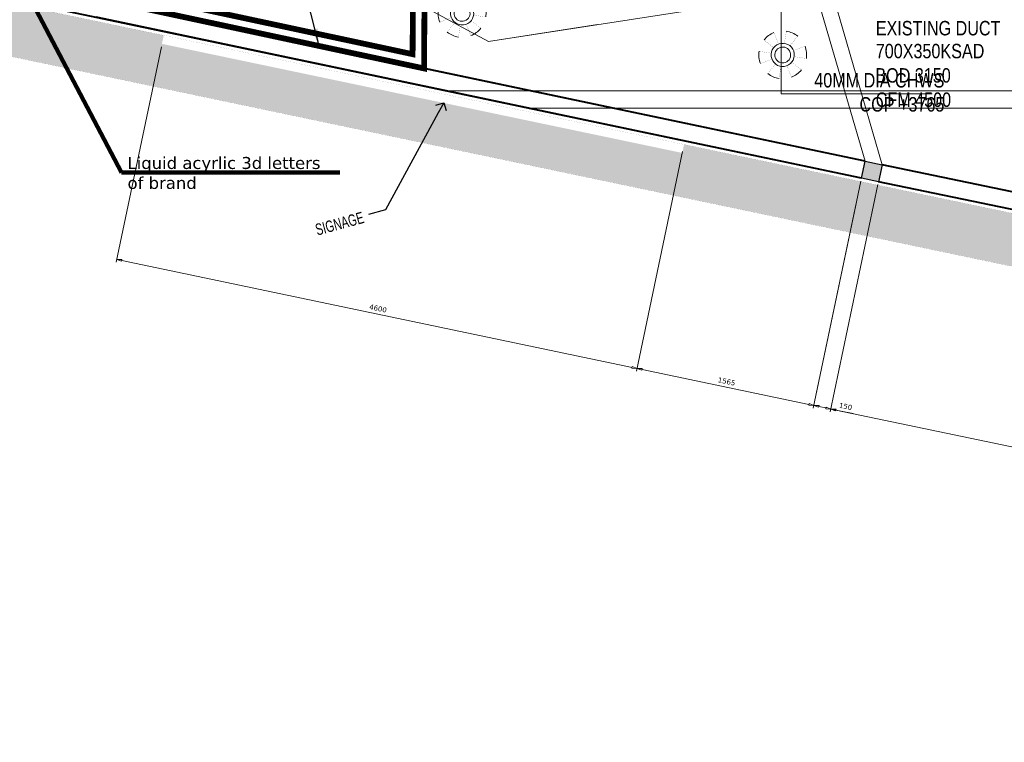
# Model space of a CAD drawing. Header units: millimetres. Extents: x 504675 to 860349, y -23215 to 63575.
# Tile 20 of 177: x 581462 to 589981, y 27497 to 33752. Entities that reach past the tile are written whole.
import ezdxf
from ezdxf import colors
from ezdxf.entities.mleader import LeaderData, LeaderLine
from ezdxf.math import Vec2, Vec3

# ---------------------------------------------------------------- set-up
doc = ezdxf.new("R2010")
doc.units = ezdxf.units.MM
doc.header["$LTSCALE"] = 10
doc.header["$PDMODE"] = 35
doc.header["$PDSIZE"] = -1000
doc.linetypes.add('LEVEL - C OVERALL LAYOUT$0$HIDDEN', pattern=[9.525, 6.35, -3.175])
doc.linetypes.add('LEVEL-F-OVERALL LAYOUT$0$HIDDEN', pattern=[0.375, 0.25, -0.125])
doc.layers.get('0').update_dxf_attribs({"linetype": 'CONTINUOUS'})
doc.layers.get('Defpoints').update_dxf_attribs({"color": 253, "linetype": 'CONTINUOUS'})
for name, color, linetype, lineweight in [('ARCH', 8, 'CONTINUOUS', 0), ('Ceiling', 35, 'CONTINUOUS', 5), ('CWR.PIPE', 5, 'CONTINUOUS', 25), ('CWS.PIPE', 6, 'CONTINUOUS', 25), ('DIM', 8, 'CONTINUOUS', 15), ('F-RETAIL ANNO-TEXT', 7, 'CONTINUOUS', 9), ('furniture', 8, 'CONTINUOUS', 5), ('LEVEL - C OVERALL LAYOUT$0$I-FLOR-OVHD', 8, 'LEVEL - C OVERALL LAYOUT$0$HIDDEN', 18), ('level-C-ELEVATION-$0$I-ANNO-TEXT', 8, 'CONTINUOUS', 18), ('MEPTEK-TEXT', 7, 'CONTINUOUS', 30), ('VJA-FF-PENDENT SPRINKLER HEAD', 3, 'CONTINUOUS', 0), ('WALL', 8, 'CONTINUOUS', 40)]:
    doc.layers.add(name, color=color, linetype=linetype, lineweight=lineweight)
for name, color, linetype in [('LEVEL - C OVERALL LAYOUT$0$RECS_COLUMN', 8, 'CONTINUOUS'), ('LEVEL - C OVERALL LAYOUT$0$RECS_COLUMN HATCH', 8, 'CONTINUOUS'), ('LEVEL-F-OVERALL LAYOUT$0$DASH1L', 8, 'LEVEL-F-OVERALL LAYOUT$0$HIDDEN')]:
    doc.layers.add(name, color=color, linetype=linetype)
doc.styles.add('2 Arial_regular_annotative', font='arial.ttf', dxfattribs={"width": 0.8, "height": 2})
doc.styles.add('2.25 Arial_regular_annotative', font='arial.ttf', dxfattribs={"width": 0.8, "height": 2.25})
doc.styles.add('AR', font='arial.ttf')
doc.styles.add('level-C-ELEVATION-$0$KGD - Note', font='romans.shx', dxfattribs={"width": 0.7, "height": 2})
doc.styles.get("Standard").update_dxf_attribs({"font": 'verdana.ttf'})
doc.dimstyles.new('A-DIM-2-ANNOTATIVE', dxfattribs={"dimtxt": 2, "dimasz": 1.5, "dimexe": 1, "dimexo": 1, "dimgap": 0.5, "dimtad": 1, "dimdec": 0, "dimrnd": 5, "dimzin": 0, "dimdsep": 46, "dimtxsty": '2 Arial_regular_annotative', "dimblk": 'OBLIQUE', "dimcen": 0, "dimdle": 1, "dimclrd": 256, "dimclre": 256, "dimadec": 0, "dimazin": 0, "dimtfac": 1, "dimtdec": 0, "dimtix": 1, "dimtmove": 2, "dimatfit": 3, "dimfxl": 2, "dimtolj": 1, "dimtzin": 0, "dimlwd": -1, "dimlwe": -1, "dimarcsym": 1})
doc.dimstyles.new('ARA-100', dxfattribs={"dimtxt": 100, "dimasz": 2.5, "dimexe": 25, "dimexo": 25, "dimtad": 0, "dimdec": 0, "dimrnd": 5, "dimtxsty": 'AR', "dimblk": 'ARCHTICK', "dimcen": 2.5, "dimclrd": 256, "dimclre": 256, "dimclrt": 256, "dimadec": 0, "dimazin": 0, "dimtfac": 1, "dimtdec": 0, "dimtix": 1, "dimtmove": 1, "dimatfit": 3, "dimfxl": 1, "dimlwd": -1, "dimlwe": -1, "dimarcsym": 1})
doc.dimstyles.new('LBF 50', dxfattribs={"dimscale": 25, "dimtxt": 1.75, "dimasz": 1.75, "dimexe": 1, "dimexo": 1, "dimgap": 1, "dimtad": 1, "dimdec": 0, "dimrnd": 5, "dimzin": 12, "dimdsep": 46, "dimtxsty": 'Standard', "dimblk": 'CLOSEDBLANK', "dimcen": 0, "dimclrd": 256, "dimclre": 256, "dimclrt": 256, "dimadec": 0, "dimazin": 3, "dimtfac": 1, "dimtdec": 0, "dimtofl": 0, "dimtmove": 0, "dimatfit": 3, "dimldrblk": 'CLOSEDBLANK', "dimfxl": 0.18, "dimtolj": 1, "dimtzin": 0, "dimlwd": -1, "dimlwe": -1, "dimarcsym": 0})
doc.dimstyles.new('STANDARD$7', dxfattribs={"dimtxt": 4, "dimasz": 7, "dimexe": 1, "dimexo": 3, "dimgap": 1, "dimtad": 1, "dimdec": 0, "dimzin": 0, "dimdsep": 46, "dimlunit": 4, "dimtxsty": 'Standard', "dimcen": 0.09375, "dimadec": 0, "dimazin": 0, "dimtfac": 1, "dimtdec": 4, "dimtofl": 0, "dimtmove": 1, "dimatfit": 3, "dimfxl": 4, "dimfxlon": 1, "dimfrac": 2, "dimtolj": 1, "dimtzin": 0, "dimarcsym": 0})

# ---------------------------------------------------------------- blocks, each defined once
blk = doc.blocks.new('_ClosedBlank')
at = {"color": 0, "linetype": 'ByBlock', "lineweight": -2}
for p, q in [((-1, 0.17), (0, 0)), ((-1, 0.17), (-1, -0.17)), ((0, 0), (-1, -0.17))]:
    blk.add_line(p, q, dxfattribs=at)
blk = doc.blocks.new('*D30')
at = {"layer": 'Defpoints', "color": 0, "ltscale": 0.25, "transparency": 16777216}
for p in [(588745.9, 32379.8), (588893, 32349.2), (588480.7, 30382.2)]:
    blk.add_point(p, dxfattribs=at)
at = {"layer": 'DIM', "ltscale": 0.25, "transparency": 16777216}
for p, q in [((588740.7, 32355.4), (588328.5, 30388.6)), ((588887.9, 32324.7), (588475.6, 30357.8)), ((588376.4, 30404.1), (588437.9, 30391.2)), ((588480.7, 30382.2), (588672.9, 30342))]:
    blk.add_line(p, q, dxfattribs=at)
at = {"layer": 'DIM', "ltscale": 0.25, "transparency": 16777216, "xscale": 43.75, "yscale": 43.75, "zscale": 43.75}
for p, rotation in [((588333.6, 30413.1), 168.1619766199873), ((588480.7, 30382.2), 348.1619766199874)]:
    blk.add_blockref('_ClosedBlank', p, dxfattribs=dict(at, rotation=rotation))
at = {"layer": 'DIM', "ltscale": 0.25, "transparency": 16777216, "insert": (588608.1, 30404.4), "char_height": 43.75, "attachment_point": 5, "rotation": 348.16198}
blk.add_mtext('\\A1;150', dxfattribs=at)
blk = doc.blocks.new('*D31')
at = {"layer": 'Defpoints', "color": 0, "ltscale": 0.25, "transparency": 16777216}
for p in [(588893, 32349.2), (595304, 31011.4), (594890.5, 29038.7)]:
    blk.add_point(p, dxfattribs=at)
at = {"layer": 'DIM', "ltscale": 0.25, "transparency": 16777216}
for p, q in [((588887.9, 32324.7), (588475.6, 30357.8)), ((595298.9, 30986.9), (594885.4, 29014.3)), ((588523.6, 30373.3), (594847.7, 29047.7))]:
    blk.add_line(p, q, dxfattribs=at)
at = {"layer": 'DIM', "ltscale": 0.25, "transparency": 16777216, "xscale": 43.75, "yscale": 43.75, "zscale": 43.75}
for p, rotation in [((588480.7, 30382.2), 168.1619766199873), ((594890.5, 29038.7), 348.1619766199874)]:
    blk.add_blockref('_ClosedBlank', p, dxfattribs=dict(at, rotation=rotation))
at = {"layer": 'DIM', "ltscale": 0.25, "transparency": 16777216, "insert": (591695.4, 29757.2), "char_height": 43.75, "attachment_point": 5, "rotation": 348.16198}
blk.add_mtext('\\A1;6550', dxfattribs=at)
blk = doc.blocks.new('level-C-ELEVATION-$0$_Open90')
at = {"color": 0, "linetype": 'ByBlock', "lineweight": -2}
for p, q in [((0, 0), (-1, 0)), ((-0.5, 0.5), (0, 0)), ((0, 0), (-0.5, -0.5))]:
    blk.add_line(p, q, dxfattribs=at)
blk = doc.blocks.new('*D52')
at = {"layer": 'Defpoints', "color": 0, "ltscale": 0.25, "transparency": 16777216}
for p in [(582693, 33542.8), (587202.7, 32635.1), (586804.1, 30733.7)]:
    blk.add_point(p, dxfattribs=at)
at = {"layer": 'DIM', "ltscale": 0.25}
for p, q in [((582687.8, 33518.3), (582296.8, 31652.9)), ((587197.6, 32610.6), (586799, 30709.2)), ((582344.8, 31668.4), (586761.3, 30742.6))]:
    blk.add_line(p, q, dxfattribs=at)
at = {"layer": 'DIM', "ltscale": 0.25, "xscale": 43.75, "yscale": 43.75, "zscale": 43.75}
for p, rotation in [((582301.9, 31677.3), 168.1619766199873), ((586804.1, 30733.7), 348.1619766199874)]:
    blk.add_blockref('_ClosedBlank', p, dxfattribs=dict(at, rotation=rotation))
at = {"layer": 'DIM', "ltscale": 0.25, "insert": (584562.8, 31252.3), "char_height": 43.75, "attachment_point": 5, "rotation": 348.16198}
blk.add_mtext('\\A1;4600', dxfattribs=at)
blk = doc.blocks.new('*D53')
at = {"layer": 'Defpoints', "color": 0, "ltscale": 0.25, "transparency": 16777216}
for p in [(587202.7, 32635.1), (588702.4, 32172.3), (588333.6, 30413.1)]:
    blk.add_point(p, dxfattribs=at)
at = {"layer": 'DIM', "ltscale": 0.25}
for p, q in [((587197.6, 32610.6), (586799, 30709.2)), ((588697.2, 32147.9), (588328.5, 30388.6)), ((586847, 30724.7), (588290.8, 30422.1))]:
    blk.add_line(p, q, dxfattribs=at)
at = {"layer": 'DIM', "ltscale": 0.25, "xscale": 43.75, "yscale": 43.75, "zscale": 43.75}
for p, rotation in [((586804.1, 30733.7), 168.1619766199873), ((588333.6, 30413.1), 348.1619766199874)]:
    blk.add_blockref('_ClosedBlank', p, dxfattribs=dict(at, rotation=rotation))
at = {"layer": 'DIM', "ltscale": 0.25, "insert": (587578.7, 30620.1), "char_height": 43.75, "attachment_point": 5, "rotation": 348.16198}
blk.add_mtext('\\A1;1565', dxfattribs=at)
blk = doc.blocks.new('LEVEL - C OVERALL LAYOUT$0$150 x150')
at = {"layer": 'LEVEL - C OVERALL LAYOUT$0$RECS_COLUMN HATCH', "ltscale": 0.25}
h = blk.add_hatch(color=256, dxfattribs=at)
h.dxf.hatch_style = 1
h.paths.add_polyline_path([(-75, 75), (75, 75), (75, -75), (-75, -75)])
at = {"layer": 'LEVEL - C OVERALL LAYOUT$0$RECS_COLUMN', "ltscale": 0.25}
blk.add_lwpolyline([(-75, 75), (75, 75), (75, -75), (-75, -75)], close=True, dxfattribs=at)
blk = doc.blocks.new('ARCH')
at = {"layer": 'LEVEL-F-OVERALL LAYOUT$0$DASH1L'}
h = blk.add_hatch(dxfattribs=at)
h.set_pattern_fill('ANGLE', color=8, scale=10, angle=352.06644)
h.set_pattern_definition([(352.0664444, (-404119.055, 373340.98), (9.6410197, 69.1814516), [50.8, -19.05]), (82.0664444, (-404119.055, 373340.98), (-69.1814516, 9.6410197), [50.8, -19.05])])
edge = h.paths.add_edge_path(flags=16)
edge.add_line((572074.7, 35847.1), (602196.9, 29528.2))
edge.add_line((602196.9, 29528.2), (599472.6, 39352))
edge.add_arc((597545.4, 38817.5), 2000, 15.49944, 89.99835)
edge.add_line((597545.4, 40817.5), (573256.1, 40817.5))
edge.add_arc((576210.3, 22394.2), 18658.7, 99.10996, 106.69033)
edge.add_line((570851.6, 40266.8), (572074.7, 35847.1))
h.paths.add_polyline_path([(583373.8, 40816), (583374.1, 40875), (586424.1, 40859.1), (586423.9, 40816)], flags=16)
h.paths.add_polyline_path([(600840.9, 34605.1), (600792.8, 34591.5), (599498, 39260.6), (599546.1, 39274.3)])
h.paths.add_polyline_path([(587210.4, 32671.8), (587195, 32598.4), (582693, 33542.8), (582708.4, 33616.2)])
edge = h.paths.add_edge_path()
edge.add_line((572071.7, 35387.9), (601863.3, 29138.4))
edge.add_arc((601986.5, 29725.6), 600, 258.15264, 375.49944)
edge.add_line((602564.7, 29886), (599906.3, 39472.3))
edge.add_arc((597545.4, 38817.5), 2450, 15.49944, 89.99835)
edge.add_line((597545.4, 41267.5), (573220.5, 41267.5))
edge.add_arc((576210.3, 22394.2), 19108.7, 99.00183, 106.23582)
edge.add_arc((571035.5, 40164.8), 600, 106.23582, 195.46897)
edge.add_line((570457.2, 40004.7), (571616.6, 35815.1))
edge.add_arc((572194.9, 35975.1), 600, 195.46897, 258.15264)
h.paths.add_polyline_path([(587210.4, 32671.8), (587195.4, 32600.5), (587195.4, 32600.5)])
at = {"layer": 'furniture'}
for p, q in [((585519.7, 33563.5), (583489.7, 34662.1)), ((584468.5, 34132.3), (585519.7, 33563.4)), ((588024.8, 33951), (585519.7, 33563.5)), ((585519.7, 33563.4), (586461.9, 33709.1))]:
    blk.add_line(p, q, dxfattribs=at)
at = {"layer": 'LEVEL - C OVERALL LAYOUT$0$I-FLOR-OVHD', "ltscale": 0.25, "const_width": 0.5}
blk.add_lwpolyline([(572074.7, 35847.1), (602196.9, 29528.2), (599472.6, 39352, 0.337018), (597545.4, 40817.5), (573256.1, 40817.5, 0.033088), (570851.6, 40266.8), (572074.7, 35847.1)], format="xyb", dxfattribs=at)
at = {"layer": 'LEVEL-F-OVERALL LAYOUT$0$DASH1L', "const_width": 0.5}
blk.add_lwpolyline([(572075, 35386.3), (601866.6, 29136.8, 0.562016), (602568, 29884.4), (599909.6, 39470.7, 0.337018), (597548.7, 41266), (573223.8, 41266, 0.031575), (570871, 40739.3, 0.410299), (570460.5, 40003.2), (571620, 35813.5, 0.28054)], format="xyb", close=True, dxfattribs=at)
at = {"layer": 'WALL'}
for p, q in [((588776.8, 32526.6), (578958.8, 34593.5)), ((588745.9, 32379.8), (578927.9, 34446.7)), ((595334.6, 31158.2), (588923.6, 32496)), ((595304, 31011.4), (588893, 32349.2))]:
    blk.add_line(p, q, dxfattribs=at)
at = {"rotation": 78.22852050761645}
blk.add_blockref('LEVEL - C OVERALL LAYOUT$0$150 x150', (588834.9, 32437.9), dxfattribs=at)
blk = doc.blocks.new('SPRINKLER HEAD 41')
at = {"layer": 'VJA-FF-PENDENT SPRINKLER HEAD', "lineweight": 0, "const_width": 0.001}
for points in [[(-0.0429, 0.1053), (-0.0818, 0.2047)], [(0.0088, 0.1111), (0.0248, 0.2167)], [(0.123, 0.1737), (0.0564, 0.0903)], [(-0.0848, 0.0745), (-0.1682, 0.1411)], [(0.1867, 0.0874), (0.0873, 0.0484)], [(-0.1056, 0.0268), (-0.2111, 0.0428)], [(-0.0998, -0.0249), (-0.1992, -0.0638)], [(-0.0689, -0.0667), (-0.1355, -0.1501)], [(0.0693, -0.1811), (0.0304, -0.0818)], [(0.1557, -0.1175), (0.0723, -0.0509)], [(0.1986, -0.0192), (0.0931, -0.0032)], [(-0.0373, -0.1931), (-0.0213, -0.0875)]]:
    blk.add_lwpolyline(points, dxfattribs=at)
at = {"layer": 'VJA-FF-PENDENT SPRINKLER HEAD', "lineweight": 0}
for major_axis, start_param, end_param in [((0.1794, 0.1036), 1.420416, 1.944015), ((0.1795, 0.1036), 0.373598, 0.897197), ((0.087, 0.0502), 1.570792, 7.853977), ((0.0594, 0.0343), 1.570786, 7.853971), ((0.1794, 0.1036), -0.673853, -0.150255), ((0.1795, 0.1036), 2.467936, 2.991535), ((0.1795, 0.1036), 3.51515, 4.038748), ((0.1794, 0.1036), 4.562135, 5.085733)]:
    blk.add_ellipse((-0.0062, 0.0118), major_axis=major_axis, ratio=1, start_param=start_param, end_param=end_param, dxfattribs=at)
blk = doc.blocks.new('_OBLIQUE')
at = {"color": 0, "linetype": 'ByBlock', "lineweight": -2}
for p, q in [((-0.5, -0.5), (0.5, 0.5)), ((0, 0), (0, 0))]:
    blk.add_line(p, q, dxfattribs=at)
blk = doc.blocks.new('_ArchTick')
at = {"color": 0, "linetype": 'ByBlock', "const_width": 0.15}
blk.add_lwpolyline([(-0.5, -0.5), (0.5, 0.5)], dxfattribs=at)
blk = doc.blocks.new('hvac')
at = {"layer": 'F-RETAIL ANNO-TEXT', "insert": (599463.7, -201743.1), "char_height": 125, "width": 1133.527, "attachment_point": 3, "style": '2.25 Arial_regular_annotative'}
blk.add_mtext('40MM DIA CHWS\\PCOP +3765', dxfattribs=at)
at = {"layer": 'F-RETAIL ANNO-TEXT', "color": 5}
blk.add_leader([(598052.7, -200983.3), (598052.7, -201923.5), (599357.4, -201923.5)], dimstyle='A-DIM-2-ANNOTATIVE', override={"dimscale": 0, "dimasz": 150, "dimtad": 0, "dimclrd": 5}, dxfattribs=at)

msp = doc.modelspace()

# ---------------------------------------------------------------- linework, layer by layer
at = {"layer": 'Ceiling', "color": 1, "ltscale": 0.25}
for p, q in [((588776.8, 32526.6), (586423.9, 40623.5)), ((586573.9, 40622.4), (588923.6, 32496)), ((601156.6, 33135.8), (585154.8, 33135.8)), ((601199.1, 32985.8), (585867.3, 32985.8))]:
    msp.add_line(p, q, dxfattribs=at)
at = {"layer": 'CWR.PIPE', "ltscale": 0.25, "const_width": 50, "flags": 128}
msp.add_lwpolyline([(572967.1, 39065), (572967.1, 35999.6), (584861.6, 33453.5), (584873.8, 35196.7)], dxfattribs=at)
at = {"layer": 'CWS.PIPE', "ltscale": 0.25, "const_width": 50, "flags": 128}
msp.add_lwpolyline([(572867.1, 38965), (572867.1, 35918.7), (584960.7, 33330), (584973.8, 35196)], dxfattribs=at)
at = {"layer": 'WALL'}
for p, q in [((588776.8, 32526.6), (582155.3, 33920.6)), ((588745.9, 32379.8), (582124.4, 33773.8)), ((595334.6, 31158.2), (588923.6, 32496)), ((595304, 31011.4), (588893, 32349.2))]:
    msp.add_line(p, q, dxfattribs=at)

# ---------------------------------------------------------------- block references
msp.add_blockref('hvac', (-10001.4, 235033.1))
msp.add_blockref('hvac', (-10001.4, 235033.1))
at = {"rotation": 78.22852050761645}
msp.add_blockref('LEVEL - C OVERALL LAYOUT$0$150 x150', (588834.9, 32437.9), dxfattribs=at)
at = {"layer": 'ARCH'}
msp.add_blockref('ARCH', (0, 0), dxfattribs=at)
at = {"layer": 'VJA-FF-PENDENT SPRINKLER HEAD', "lineweight": 0, "xscale": 1000, "yscale": 1000, "zscale": 1000}
for p in [(585296.2, 33794.7), (588070.2, 33435.2)]:
    msp.add_blockref('SPRINKLER HEAD 41', p, dxfattribs=at)

# ---------------------------------------------------------------- texts
at = {"lineweight": 5, "insert": (582395.4, 32563.5), "char_height": 103.68, "width": 1701.894, "attachment_point": 1}
msp.add_mtext('Liquid acyrlic 3d letters of brand', dxfattribs=at)
at = {"layer": 'F-RETAIL ANNO-TEXT', "style": '2.25 Arial_regular_annotative', "width": 0.8}
for s, p in [('EXISTING DUCT', (588869, 33616)), ('700X350KSAD', (588869, 33417.8)), ('BOD 3150', (588865.4, 33207.3)), ('CFM 4500', (588868.7, 32996.8))]:
    msp.add_text(s, height=125, dxfattribs=at).set_placement(p)

# ---------------------------------------------------------------- dimensions: what is measured, and where the dimension line sits
at = {"layer": 'DIM', "color": 1, "ltscale": 0.25}
for base, p1, p2, picture, middle in [((586804.1, 30733.7), (582693, 33542.8), (587202.7, 32635.1), '*D52', (584562.8, 31252.3)), ((588333.6, 30413.1), (587202.7, 32635.1), (588702.4, 32172.3), '*D53', (587578.7, 30620.1))]:
    dim = msp.add_linear_dim(base=base, p1=p1, p2=p2, angle=168.16198, dimstyle='LBF 50', override={"dimtmove": 1}, dxfattribs=at)
    dim.commit()
    dim.dimension.update_dxf_attribs({"geometry": picture, "text_midpoint": middle})
for base, p1, p2, picture, middle in [((588480.7, 30382.2), (588745.9, 32379.8), (588893, 32349.2), '*D30', (588608.1, 30404.4)), ((594890.5, 29038.7), (588893, 32349.2), (595304, 31011.4), '*D31', (591695.4, 29757.2))]:
    dim = msp.add_linear_dim(base=base, p1=p1, p2=p2, angle=168.16198, dimstyle='LBF 50', dxfattribs=at)
    dim.commit()
    dim.dimension.update_dxf_attribs({"geometry": picture, "text_midpoint": middle})

# ---------------------------------------------------------------- leaders
at = {"lineweight": 5}
msp.add_leader([(581569.6, 33899.5), (582343.9, 32428.9), (584232.4, 32428.9)], dimstyle='STANDARD$7', override={"dimscale": 20, "dimtxt": 2, "dimasz": 5, "dimexo": 1, "dimtad": 0, "dimzin": 12, "dimcen": 0, "dimclre": 256, "dimazin": 3, "dimlwd": 65535, "dimlwe": 65535}, dxfattribs=at)
at = {"layer": 'level-C-ELEVATION-$0$I-ANNO-TEXT', "ltscale": 0.25}
ml = msp.add_multileader_mtext('Standard', dxfattribs=at)
ml.set_content('{\\fIBM Plex Mono Medium|b0|i0|c0|p49;SIGNAGE}', color=142, style='level-C-ELEVATION-$0$KGD - Note')
ml.set_leader_properties(color=1)
ml.set_arrow_properties(name='level-C-ELEVATION-$0$_Open90')
ml.build(insert=Vec2(0, 0))
ml.multileader.update_dxf_attribs({"text_right_attachment_type": 3, "dogleg_length": 3, "arrow_head_size": 100, "scale": 50})
ctx = ml.context
ctx.base_point, ctx.scale, ctx.char_height, ctx.arrow_head_size, ctx.landing_gap_size, ctx.plane_origin, ctx.plane_x_axis, ctx.plane_y_axis = Vec3(583976.4, 31928.7), 50, 100, 100, 50, Vec3(583801, 32749), Vec3(0.965084, 0.261939), Vec3(-0.261939, 0.965084)
ctx.right_attachment, ctx.text_align_type = 3, 2
notes = []
notes.append((ctx, [(1, (1, 1, 0), (584626.2, 32105), (-0.965084, -0.261939), 150, [(0, [(585130.8, 33032.5)], 0, [])])]))
ctx.mtext.insert, ctx.mtext.text_direction, ctx.mtext.rotation, ctx.mtext.width, ctx.mtext.alignment, ctx.mtext.flow_direction = Vec3(584422.7, 32091.3), Vec3(0.965084, 0.261939), 0.265031, 1652.663, 3, 5
ml = msp.add_multileader_mtext('Standard', dxfattribs=at)
ml.set_content('{\\fIBM Plex Mono Medium|b0|i0|c0|p49;SIGNAGE}', color=142, style='level-C-ELEVATION-$0$KGD - Note')
ml.set_leader_properties(color=1)
ml.set_arrow_properties(name='level-C-ELEVATION-$0$_Open90')
ml.build(insert=Vec2(0, 0))
ml.multileader.update_dxf_attribs({"text_right_attachment_type": 3, "dogleg_length": 3, "arrow_head_size": 100, "scale": 50})
ctx = ml.context
ctx.base_point, ctx.scale, ctx.char_height, ctx.arrow_head_size, ctx.landing_gap_size, ctx.plane_origin, ctx.plane_x_axis, ctx.plane_y_axis = Vec3(635485.7, 31928.7), 50, 100, 100, 50, Vec3(635310.3, 32749), Vec3(0.965084, 0.261939), Vec3(-0.261939, 0.965084)
ctx.right_attachment, ctx.text_align_type = 3, 2
notes.append((ctx, [(1, (1, 1, 0), (636135.5, 32105), (-0.965084, -0.261939), 150, [(0, [(636640.1, 33032.5)], 0, [])])]))
ctx.mtext.insert, ctx.mtext.text_direction, ctx.mtext.rotation, ctx.mtext.width, ctx.mtext.alignment, ctx.mtext.flow_direction = Vec3(635932, 32091.3), Vec3(0.965084, 0.261939), 0.265031, 1652.663, 3, 5
at = {"layer": 'MEPTEK-TEXT'}
for points in [[(582240, 34939), (580653, 33259.3), (578375, 33259.3)], [(584052.3, 33524.4, 0), (583913.9, 34078, 0), (582632.9, 34078, 0)]]:
    msp.add_leader(points, dimstyle='ARA-100', override={"dimasz": 150, "dimfxl": 0.18, "dimtfill": 1}, dxfattribs=at)
for ctx, leaders in notes:
    for number, flags, end, landing, length, lines in leaders:
        leader = LeaderData()
        leader.index, (leader.has_last_leader_line, leader.has_dogleg_vector, leader.attachment_direction) = number, flags
        leader.last_leader_point, leader.dogleg_vector, leader.dogleg_length = Vec3(end), Vec3(landing), length
        for number, points, colour, breaks in lines:
            line = LeaderLine()
            line.index, line.vertices, line.color, line.breaks = number, Vec3.list(points), colors.encode_raw_color(colour), breaks
            leader.lines.append(line)
        ctx.leaders.append(leader)

doc.saveas('drawing.dxf')
